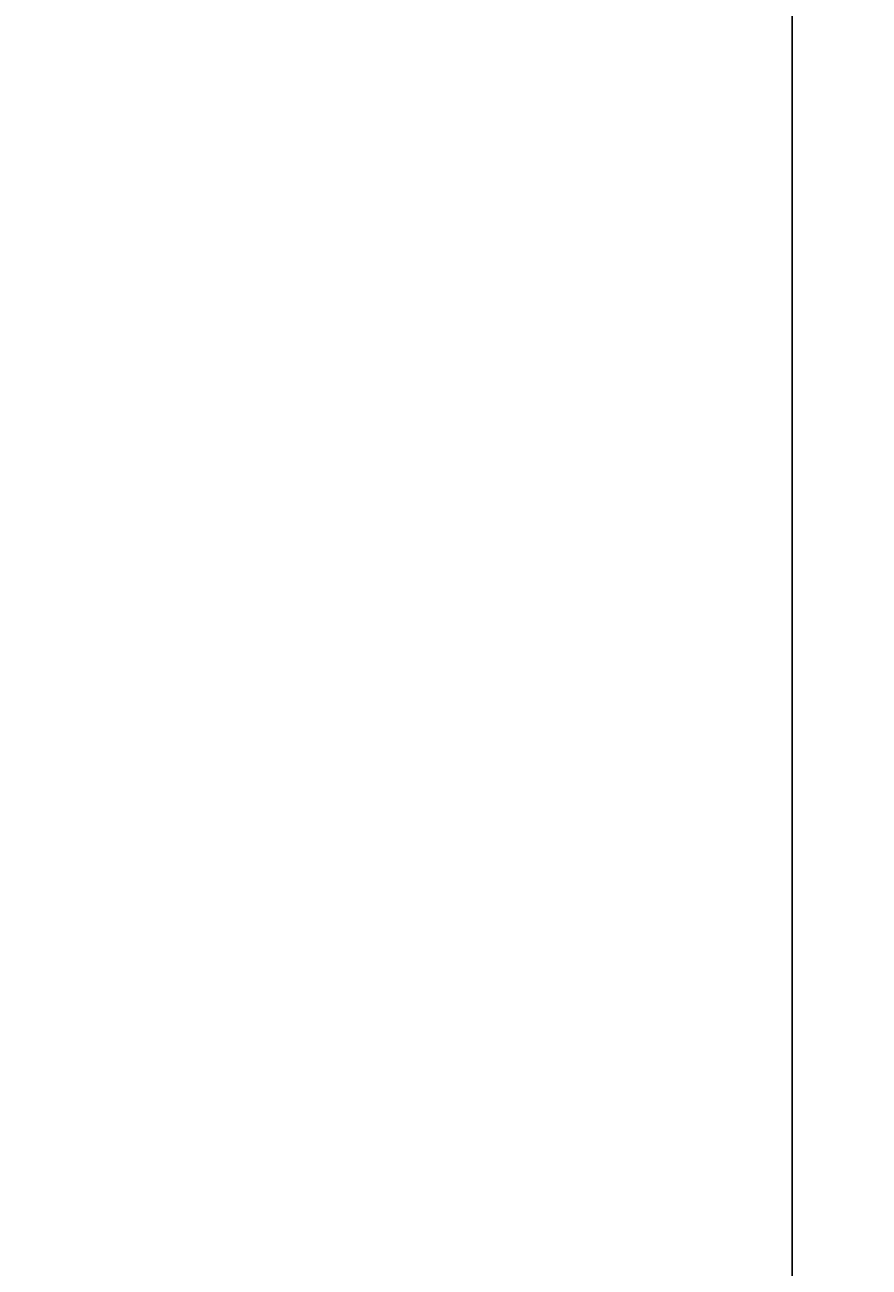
# Model space of a CAD drawing. Header units: millimetres. Extents: x -8028558 to 327273, y -63352 to 83293.
# Tile 64 of 195: x 32886 to 57128, y -21488 to 14187. Entities that reach past the tile are written whole.
import ezdxf
from ezdxf import colors
from ezdxf.entities.mleader import LeaderData, LeaderLine
from ezdxf.math import Vec2, Vec3

# ---------------------------------------------------------------- set-up
doc = ezdxf.new("R2010")
doc.units = ezdxf.units.MM
doc.layers.add('B-CO-BC-BETONVORM-GD', color=90, linetype='Continuous', lineweight=25)
doc.layers.add('X-XX-AL-VERWIJZING-T25', color=7, linetype='Continuous', lineweight=25)
doc.styles.add('NLCS-ISO-MM10-T25', font='NLCS-ISO.ttf', dxfattribs={"height": 25})

msp = doc.modelspace()

# ---------------------------------------------------------------- linework, layer by layer
at = {"layer": 'B-CO-BC-BETONVORM-GD'}
msp.add_lwpolyline([(-60035.7, 83293), (54915.8, 83293), (54915.8, -57163), (-60035.7, -57163)], close=True, dxfattribs=at)

# ---------------------------------------------------------------- leaders
at = {"layer": 'X-XX-AL-VERWIJZING-T25'}
ml = msp.add_multileader_mtext('Standard', dxfattribs=at)
ml.set_content('Merk B', color=256, style='NLCS-ISO-MM10-T25')
ml.set_leader_properties(color=256, linetype='ByLayer', lineweight=-1)
ml.build(insert=Vec2(0, 0))
ml.multileader.update_dxf_attribs({"text_left_attachment_type": 5, "text_right_attachment_type": 5, "dogleg_length": 25, "arrow_head_size": 25})
ctx = ml.context
ctx.base_point, ctx.char_height, ctx.arrow_head_size, ctx.landing_gap_size, ctx.plane_origin = Vec3(137517.8, -36029.7), 25, 25, 9, Vec3(137783.2, -36013.1)
ctx.left_attachment, ctx.right_attachment = 5, 5
notes = []
notes.append((ctx, [(0, (0, 0, 0), (0, 0), (1, 0), 1, [])]))
ctx.mtext.insert, ctx.mtext.flow_direction = Vec3(137526.8, -35999.7), 5
for ctx, leaders in notes:
    for number, flags, end, landing, length, lines in leaders:
        leader = LeaderData()
        leader.index, (leader.has_last_leader_line, leader.has_dogleg_vector, leader.attachment_direction) = number, flags
        leader.last_leader_point, leader.dogleg_vector, leader.dogleg_length = Vec3(end), Vec3(landing), length
        for number, points, colour, breaks in lines:
            line = LeaderLine()
            line.index, line.vertices, line.color, line.breaks = number, Vec3.list(points), colors.encode_raw_color(colour), breaks
            leader.lines.append(line)
        ctx.leaders.append(leader)

doc.saveas('drawing.dxf')
